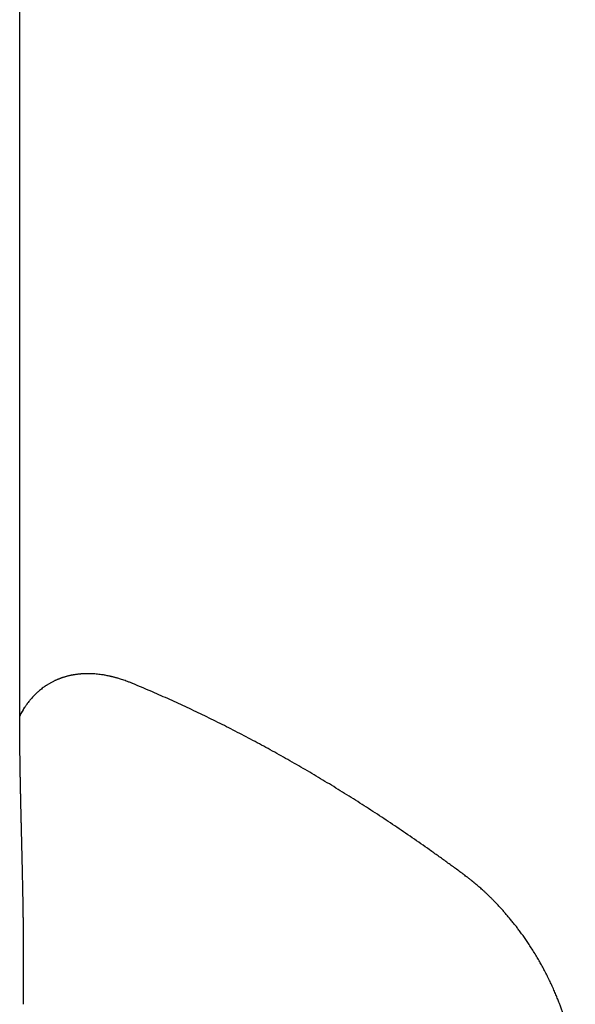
# Model space of a CAD drawing. Header units: millimetres. Extents: x 8 to 869, y 12 to 780.
# Tile 32 of 39: x 835 to 868, y 216 to 275. Entities that reach past the tile are written whole.
import ezdxf

# ---------------------------------------------------------------- set-up
doc = ezdxf.new("R2010")
doc.units = ezdxf.units.MM

msp = doc.modelspace()

# ---------------------------------------------------------------- linework, layer by layer
at = {"color": 7, "linetype": 'Continuous', "lineweight": 30, "flags": 128}
msp.add_lwpolyline([(834.586, 235.162), (834.586, 279.542), (834.586, 332.657)], dxfattribs=at)
at = {"color": 7, "linetype": 'Continuous', "lineweight": 30}
for points, knots in [([(834.816, 215.529), (834.816, 215.653), (834.816, 215.904), (834.816, 216.288), (834.817, 216.678), (834.817, 217.066), (834.817, 217.417), (834.817, 217.731), (834.817, 218.011), (834.817, 218.288), (834.816, 218.573), (834.815, 218.834), (834.814, 219.069), (834.813, 219.275), (834.812, 219.488), (834.811, 219.709), (834.809, 219.937), (834.806, 220.172), (834.804, 220.405), (834.801, 220.643), (834.797, 220.878), (834.794, 221.109), (834.791, 221.288), (834.789, 221.421), (834.787, 221.509), (834.786, 221.588), (834.785, 221.652), (834.784, 221.698), (834.783, 221.729), (834.783, 221.755), (834.782, 221.788), (834.782, 221.834), (834.78, 221.892), (834.779, 221.962), (834.778, 222.041), (834.776, 222.127), (834.774, 222.216), (834.773, 222.305), (834.77, 222.417), (834.768, 222.551), (834.765, 222.706), (834.761, 222.86), (834.758, 223.012), (834.755, 223.156), (834.752, 223.287), (834.75, 223.4), (834.748, 223.496), (834.746, 223.577), (834.744, 223.652), (834.743, 223.73), (834.741, 223.819), (834.738, 223.923), (834.735, 224.04), (834.732, 224.168), (834.729, 224.306), (834.726, 224.428), (834.724, 224.529), (834.722, 224.606), (834.72, 224.681), (834.719, 224.748), (834.718, 224.8), (834.717, 224.837), (834.716, 224.864), (834.715, 224.892), (834.714, 224.929), (834.713, 224.976), (834.712, 225.032), (834.71, 225.125), (834.707, 225.246), (834.704, 225.382), (834.701, 225.498), (834.698, 225.594), (834.696, 225.677), (834.695, 225.75), (834.693, 225.806), (834.692, 225.848), (834.691, 225.88), (834.691, 225.917), (834.69, 225.962), (834.688, 226.018), (834.686, 226.098), (834.684, 226.198), (834.681, 226.315), (834.678, 226.432), (834.675, 226.548), (834.673, 226.642), (834.671, 226.713), (834.67, 226.758), (834.669, 226.8), (834.668, 226.844), (834.667, 226.895), (834.666, 226.952), (834.664, 227.019), (834.663, 227.094), (834.661, 227.176), (834.659, 227.262), (834.657, 227.344), (834.655, 227.413), (834.654, 227.468), (834.653, 227.521), (834.651, 227.586), (834.65, 227.664), (834.648, 227.748), (834.646, 227.828), (834.644, 227.903), (834.643, 227.972), (834.641, 228.037), (834.64, 228.096), (834.639, 228.146), (834.638, 228.188), (834.637, 228.228), (834.636, 228.273), (834.635, 228.327), (834.634, 228.387), (834.633, 228.448), (834.632, 228.506), (834.631, 228.56), (834.63, 228.61), (834.629, 228.654), (834.628, 228.693), (834.627, 228.728), (834.627, 228.76), (834.626, 228.788), (834.626, 228.814), (834.625, 228.843), (834.624, 228.882), (834.623, 228.933), (834.622, 228.99), (834.621, 229.047), (834.62, 229.101), (834.619, 229.151), (834.618, 229.203), (834.617, 229.255), (834.616, 229.306), (834.616, 229.35), (834.615, 229.39), (834.614, 229.434), (834.613, 229.491), (834.612, 229.571), (834.61, 229.664), (834.609, 229.758), (834.608, 229.84), (834.607, 229.908), (834.606, 229.962), (834.605, 230.015), (834.604, 230.082), (834.603, 230.163), (834.601, 230.25), (834.6, 230.333), (834.599, 230.408), (834.599, 230.469), (834.598, 230.515), (834.598, 230.551), (834.597, 230.588), (834.596, 230.634), (834.596, 230.69), (834.595, 230.749), (834.594, 230.809), (834.594, 230.868), (834.593, 230.928), (834.592, 230.986), (834.592, 231.038), (834.591, 231.082), (834.591, 231.118), (834.591, 231.152), (834.59, 231.191), (834.59, 231.257), (834.589, 231.347), (834.588, 231.44), (834.588, 231.511), (834.587, 231.555), (834.587, 231.596), (834.587, 231.642), (834.586, 231.7), (834.586, 231.768), (834.585, 231.838), (834.585, 231.904), (834.584, 231.965), (834.584, 232.024), (834.584, 232.076), (834.584, 232.12), (834.583, 232.16), (834.583, 232.206), (834.583, 232.266), (834.582, 232.337), (834.582, 232.415), (834.582, 232.491), (834.582, 232.563), (834.581, 232.629), (834.581, 232.685), (834.581, 232.735), (834.581, 232.786), (834.581, 232.849), (834.581, 232.923), (834.581, 233.006), (834.581, 233.095), (834.581, 233.187), (834.581, 233.305), (834.582, 233.447), (834.582, 233.61), (834.583, 233.737), (834.583, 233.827), (834.583, 233.886), (834.583, 233.944), (834.584, 234.002), (834.584, 234.071), (834.585, 234.152), (834.585, 234.243), (834.586, 234.339), (834.586, 234.431), (834.586, 234.514), (834.586, 234.587), (834.585, 234.647), (834.585, 234.687), (834.585, 234.711), (834.585, 234.724), (834.585, 234.731), (834.585, 234.738), (834.585, 234.746), (834.585, 234.754), (834.585, 234.766), (834.586, 234.798), (834.586, 234.84), (834.587, 234.891), (834.587, 234.941), (834.588, 235.003), (834.588, 235.068), (834.588, 235.134), (834.587, 235.184), (834.587, 235.213), (834.587, 235.228), (834.587, 235.235), (834.586, 235.24), (834.586, 235.244), (834.586, 235.247), (834.586, 235.248), (834.586, 235.248), (834.586, 235.249)], [0, 0, 0, 0, 0.018028, 0.036667, 0.055831, 0.074598, 0.092726, 0.106519, 0.119919, 0.132944, 0.146447, 0.160872, 0.170355, 0.180198, 0.190402, 0.200965, 0.21189, 0.223174, 0.234592, 0.245451, 0.257422, 0.268558, 0.27886, 0.283428, 0.28781, 0.291737, 0.294864, 0.297191, 0.298418, 0.299445, 0.301046, 0.303274, 0.306128, 0.309609, 0.313465, 0.317812, 0.322215, 0.326593, 0.330948, 0.338664, 0.346303, 0.353865, 0.361351, 0.368645, 0.375133, 0.380726, 0.385423, 0.389301, 0.392844, 0.396493, 0.400908, 0.406094, 0.412046, 0.418347, 0.425252, 0.432762, 0.436511, 0.440395, 0.444334, 0.447741, 0.450498, 0.45207, 0.453311, 0.454568, 0.456386, 0.458773, 0.461728, 0.464863, 0.472848, 0.4799, 0.485502, 0.490334, 0.494512, 0.49816, 0.501279, 0.503035, 0.504563, 0.506246, 0.508551, 0.51148, 0.514805, 0.520736, 0.526743, 0.532761, 0.538704, 0.544481, 0.547241, 0.549542, 0.551503, 0.553736, 0.556325, 0.559271, 0.562562, 0.566634, 0.570901, 0.57536, 0.579958, 0.583616, 0.585991, 0.588509, 0.591906, 0.596172, 0.600648, 0.604948, 0.608703, 0.612312, 0.615775, 0.618897, 0.621519, 0.623641, 0.625575, 0.627794, 0.630711, 0.634057, 0.637257, 0.64029, 0.643157, 0.645858, 0.648084, 0.650144, 0.652008, 0.653678, 0.655153, 0.656433, 0.657825, 0.659832, 0.662602, 0.665829, 0.66889, 0.671751, 0.674409, 0.676867, 0.679946, 0.68266, 0.685022, 0.687034, 0.688952, 0.691977, 0.696156, 0.701813, 0.706844, 0.711248, 0.714964, 0.71767, 0.719971, 0.723509, 0.728357, 0.733076, 0.737507, 0.741634, 0.745162, 0.747331, 0.7491, 0.750937, 0.753433, 0.756549, 0.759845, 0.763003, 0.766212, 0.76947, 0.772706, 0.775533, 0.777895, 0.779792, 0.781382, 0.783439, 0.786063, 0.792002, 0.798034, 0.801105, 0.803408, 0.805241, 0.807624, 0.8108, 0.814651, 0.818609, 0.822023, 0.825323, 0.82851, 0.831449, 0.833801, 0.835564, 0.837935, 0.841122, 0.845126, 0.849432, 0.853542, 0.85739, 0.861045, 0.86414, 0.866432, 0.869159, 0.872672, 0.876911, 0.881488, 0.886333, 0.891408, 0.896424, 0.905319, 0.913696, 0.921614, 0.924944, 0.928232, 0.931412, 0.934509, 0.937992, 0.941957, 0.946139, 0.950295, 0.954226, 0.957828, 0.961107, 0.963924, 0.966197, 0.967386, 0.968431, 0.969627, 0.971422, 0.973658, 0.975649, 0.977538, 0.979373, 0.981227, 0.983164, 0.98524, 0.987345, 0.990998, 0.994158, 0.997205, 0.998656, 0.99905, 0.999345, 0.999499, 0.999633, 0.999769, 0.999959, 1, 1, 1, 1]), ([(841.304, 234.79), (841.246, 234.814), (841.134, 234.859), (840.974, 234.919), (840.829, 234.971), (840.697, 235.015), (840.579, 235.052), (840.475, 235.084), (840.387, 235.109), (840.312, 235.129), (840.251, 235.146), (840.2, 235.159), (840.157, 235.17), (840.121, 235.178), (840.087, 235.186), (840.05, 235.195), (840.004, 235.205), (839.929, 235.222), (839.831, 235.242), (839.715, 235.264), (839.6, 235.283), (839.469, 235.303), (839.322, 235.322), (839.162, 235.338), (839.009, 235.349), (838.864, 235.357), (838.749, 235.359), (838.659, 235.36), (838.592, 235.359), (838.52, 235.358), (838.445, 235.355), (838.371, 235.352), (838.305, 235.347), (838.247, 235.343), (838.192, 235.338), (838.133, 235.333), (838.063, 235.325), (837.99, 235.316), (837.919, 235.306), (837.853, 235.296), (837.792, 235.285), (837.738, 235.275), (837.693, 235.267), (837.644, 235.257), (837.584, 235.244), (837.509, 235.226), (837.434, 235.208), (837.364, 235.189), (837.296, 235.17), (837.225, 235.148), (837.157, 235.126), (837.098, 235.106), (837.051, 235.089), (837.005, 235.073), (836.953, 235.053), (836.893, 235.029), (836.832, 235.004), (836.777, 234.98), (836.723, 234.956), (836.666, 234.929), (836.599, 234.896), (836.526, 234.86), (836.453, 234.821), (836.382, 234.781), (836.311, 234.739), (836.246, 234.699), (836.187, 234.661), (836.138, 234.629), (836.092, 234.598), (836.045, 234.565), (835.974, 234.514), (835.882, 234.443), (835.779, 234.36), (835.689, 234.283), (835.61, 234.21), (835.535, 234.139), (835.459, 234.064), (835.383, 233.984), (835.308, 233.901), (835.234, 233.815), (835.163, 233.729), (835.097, 233.645), (835.048, 233.579), (835.012, 233.53), (834.983, 233.489), (834.948, 233.439), (834.907, 233.379), (834.86, 233.308), (834.809, 233.227), (834.773, 233.168), (834.754, 233.136)], [0, 0, 0, 0, 0.022235, 0.0427, 0.061393, 0.078311, 0.093454, 0.106818, 0.118403, 0.127882, 0.135705, 0.142183, 0.147738, 0.152372, 0.156133, 0.160741, 0.166751, 0.174164, 0.189682, 0.204935, 0.219699, 0.234522, 0.256486, 0.277853, 0.297886, 0.317137, 0.335727, 0.344216, 0.353202, 0.362899, 0.373307, 0.383713, 0.392977, 0.400652, 0.407492, 0.415472, 0.425111, 0.436285, 0.445732, 0.455005, 0.463933, 0.471563, 0.477747, 0.482892, 0.492262, 0.503526, 0.515077, 0.524521, 0.53393, 0.544522, 0.55598, 0.56393, 0.570629, 0.576972, 0.584374, 0.594468, 0.604026, 0.612375, 0.619864, 0.628681, 0.639142, 0.651552, 0.662904, 0.674258, 0.685942, 0.697714, 0.706907, 0.715298, 0.72271, 0.730407, 0.739614, 0.760011, 0.779866, 0.795881, 0.809602, 0.824323, 0.839375, 0.854299, 0.870342, 0.885777, 0.90196, 0.917076, 0.930953, 0.93683, 0.943678, 0.952, 0.961796, 0.973064, 0.9858, 1, 1, 1, 1]), ([(861.271, 223.265), (861.26, 223.274), (861.076, 223.411), (860.719, 223.674), (860.2, 224.052), (859.681, 224.426), (859.161, 224.796), (858.64, 225.162), (858.119, 225.523), (857.598, 225.881), (857.076, 226.234), (856.554, 226.582), (856.031, 226.927), (855.508, 227.267), (854.985, 227.603), (854.461, 227.935), (853.938, 228.262), (853.414, 228.585), (852.889, 228.904), (852.365, 229.218), (851.841, 229.528), (851.316, 229.833), (850.791, 230.134), (850.267, 230.43), (849.742, 230.722), (849.217, 231.009), (848.693, 231.292), (848.168, 231.57), (847.644, 231.843), (847.119, 232.112), (846.595, 232.377), (846.071, 232.637), (845.547, 232.892), (845.024, 233.142), (844.501, 233.388), (843.978, 233.629), (843.455, 233.866), (842.933, 234.098), (842.411, 234.325), (841.889, 234.547), (841.52, 234.702), (841.326, 234.781), (841.304, 234.79)], [0, 0, 0, 0, 0.001729, 0.027878, 0.054029, 0.080182, 0.106338, 0.132497, 0.158657, 0.18482, 0.210986, 0.237153, 0.263323, 0.289495, 0.315668, 0.341844, 0.368022, 0.394201, 0.420383, 0.446566, 0.472751, 0.498937, 0.525126, 0.551316, 0.577507, 0.6037, 0.629895, 0.656091, 0.682288, 0.708487, 0.734688, 0.760889, 0.787092, 0.813296, 0.839502, 0.865709, 0.891916, 0.918125, 0.944335, 0.970546, 0.996759, 1, 1, 1, 1]), ([(834.875, 233.347), (834.8, 233.222), (834.702, 233.058), (834.604, 232.895), (834.581, 232.856)], [0, 0, 0, 0, 0.763039, 1, 1, 1, 1]), ([(834.764, 233.146), (834.741, 233.11), (834.675, 233.005), (834.618, 232.888), (834.581, 232.811)], [0, 0, 0, 0, 0.338307, 1, 1, 1, 1]), ([(867.902, 211.78), (867.897, 211.824), (867.887, 211.906), (867.872, 212.022), (867.859, 212.12), (867.847, 212.201), (867.838, 212.264), (867.831, 212.31), (867.826, 212.341), (867.822, 212.361), (867.82, 212.38), (867.816, 212.401), (867.812, 212.426), (867.805, 212.469), (867.794, 212.536), (867.778, 212.627), (867.759, 212.73), (867.737, 212.845), (867.712, 212.972), (867.678, 213.138), (867.635, 213.333), (867.584, 213.547), (867.536, 213.743), (867.491, 213.914), (867.45, 214.063), (867.413, 214.193), (867.377, 214.316), (867.341, 214.438), (867.303, 214.56), (867.265, 214.682), (867.225, 214.805), (867.175, 214.955), (867.112, 215.137), (867.034, 215.356), (866.946, 215.591), (866.848, 215.842), (866.739, 216.108), (866.618, 216.39), (866.489, 216.678), (866.351, 216.971), (866.209, 217.259), (866.062, 217.544), (865.915, 217.818), (865.769, 218.081), (865.611, 218.352), (865.444, 218.629), (865.267, 218.91), (865.096, 219.171), (864.93, 219.416), (864.767, 219.648), (864.606, 219.87), (864.446, 220.084), (864.286, 220.291), (864.124, 220.494), (863.964, 220.69), (863.83, 220.848), (863.725, 220.97), (863.647, 221.06), (863.57, 221.146), (863.493, 221.233), (863.409, 221.325), (863.316, 221.425), (863.213, 221.534), (863.102, 221.651), (862.978, 221.777), (862.845, 221.91), (862.711, 222.041), (862.582, 222.165), (862.46, 222.278), (862.342, 222.386), (862.229, 222.487), (862.119, 222.583), (862.015, 222.673), (861.936, 222.74), (861.88, 222.786), (861.846, 222.814), (861.816, 222.839), (861.789, 222.862), (861.765, 222.881), (861.742, 222.9), (861.713, 222.923), (861.674, 222.955), (861.621, 222.998), (861.553, 223.05), (861.472, 223.114), (861.377, 223.187), (861.308, 223.238), (861.271, 223.266)], [0, 0, 0, 0, 0.010575, 0.019769, 0.027581, 0.034013, 0.039065, 0.042738, 0.04495, 0.046228, 0.047663, 0.049347, 0.051281, 0.053465, 0.0596, 0.067123, 0.075012, 0.084007, 0.094107, 0.104842, 0.122931, 0.139545, 0.154683, 0.168348, 0.179303, 0.18909, 0.198425, 0.207795, 0.2172, 0.22664, 0.236116, 0.245627, 0.261276, 0.278134, 0.296246, 0.315613, 0.336238, 0.358124, 0.381275, 0.403611, 0.42683, 0.449549, 0.471491, 0.492657, 0.513034, 0.537773, 0.561178, 0.583258, 0.604024, 0.623893, 0.643726, 0.662419, 0.681107, 0.699795, 0.718247, 0.73581, 0.744747, 0.753423, 0.761839, 0.770043, 0.779085, 0.789381, 0.800239, 0.812214, 0.825305, 0.839514, 0.854371, 0.867433, 0.880027, 0.892152, 0.903807, 0.914994, 0.925712, 0.935439, 0.939172, 0.94257, 0.945632, 0.948358, 0.950749, 0.952804, 0.955474, 0.959386, 0.964701, 0.971419, 0.97954, 0.989067, 1, 1, 1, 1])]:
    msp.add_open_spline(points, degree=3, knots=knots, dxfattribs=at)

doc.saveas('drawing.dxf')
